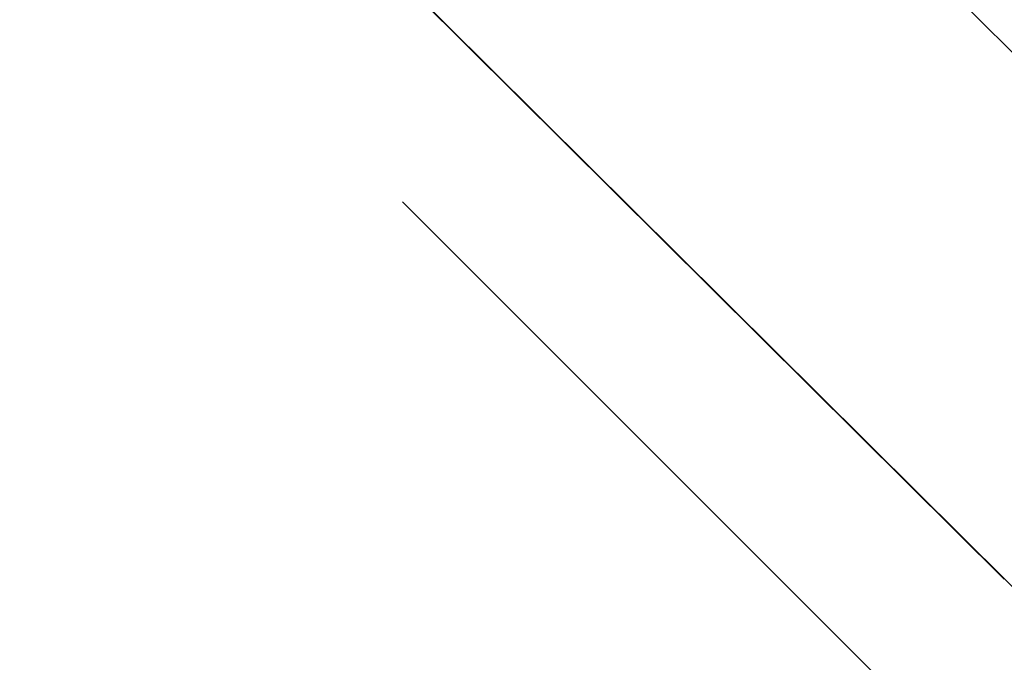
# Model space of a CAD drawing. Header units: millimetres. Extents: x -291 to 291, y -234 to 334.
# Tile 252 of 256: x -192.79 to -188.08, y 207.84 to 210.92. Entities that reach past the tile are written whole.
import ezdxf

# ---------------------------------------------------------------- set-up
doc = ezdxf.new("R2010")
doc.units = ezdxf.units.MM
doc.layers.add('Layer 01', color=7, linetype='Continuous', true_color=0x000000)

msp = doc.modelspace()

# ---------------------------------------------------------------- linework, layer by layer
at = {"layer": 'Layer 01', "color": 254, "true_color": 0xcad1ee}
for p, q in [((-201.9581663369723, 222.029190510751, 647.8826547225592), (-188.0754707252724, 208.2424201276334, 646.0745403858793)), ((-190.955604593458, 210.0483493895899, 218.6878068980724), (-171.1984682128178, 190.2903892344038, 218.6878068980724))]:
    msp.add_line(p, q, dxfattribs=at)
at = {"layer": 'Layer 01', "color": 254, "true_color": 0xcad1ee, "extrusion": (-0.7065432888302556, 0.7016612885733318, 0.09202182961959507)}
msp.add_arc((-17.23163523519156, 617.5498320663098, 338.4520677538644), 1.999999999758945, 358.468962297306, 8.044513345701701e-10, dxfattribs=at)
at = {"layer": 'Layer 01', "color": 254, "true_color": 0xcad1ee}
for points, degree in [([(-186.6661684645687, 209.4014580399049, 648.0575592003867), (-193.6075162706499, 216.2948432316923, 648.9616163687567), (-200.548864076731, 223.1882284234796, 649.8656735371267)], 2), ([(-201.9611489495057, 222.0331588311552, 647.8294428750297), (-195.0198028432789, 215.1397753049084, 646.9253865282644), (-188.0784567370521, 208.2463917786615, 646.021330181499)], 2), ([(-188.0754707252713, 208.2424201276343, 646.0745403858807), (-195.0168185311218, 215.1358053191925, 646.9785975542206), (-201.9581663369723, 222.0291905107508, 647.8826547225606)], 2), ([(-187.0224655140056, 207.1870748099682, 646.1662983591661), (-187.3661196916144, 207.5354415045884, 646.0225747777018), (-187.71812973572, 207.8885545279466, 645.9744003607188), (-188.0784567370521, 208.2463917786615, 646.021330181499)], 3)]:
    msp.add_open_spline(points, degree=degree, dxfattribs=at)
for points, knots in [([(-216.7848851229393, 208.856615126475, 5.000000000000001), (-216.7602340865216, 208.8377958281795, 5.135759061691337), (-216.735583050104, 208.818976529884, 5.27151812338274), (-216.7109320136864, 208.8001572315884, 5.407277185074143), (-200.5537821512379, 196.4653321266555, 94.38850571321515), (-176.8466645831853, 191.5521233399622, 183.0276214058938), (-160.6895147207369, 179.2172982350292, 272.0088499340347)], [-274.8509884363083, -274.8509884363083, -274.8509884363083, -274.8509884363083, -274.4332190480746, -274.4332190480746, -274.4332190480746, 0, 0, 0, 0]), ([(-184.6725537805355, 158.6236466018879, 272.6920715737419), (-199.1919815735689, 172.577268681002, 183.6082834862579), (-220.837672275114, 193.8870519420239, 96.83820878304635), (-235.3571000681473, 207.840674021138, 7.754420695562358), (-235.5067442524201, 207.9844867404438, 6.836280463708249), (-235.656388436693, 208.1282994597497, 5.91814023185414), (-235.8060326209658, 208.2721121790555, 5.000000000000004)], [0, 0, 0, 0, 274.5960197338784, 274.5960197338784, 274.5960197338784, 277.4199377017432, 277.4199377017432, 277.4199377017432, 277.4199377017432])]:
    msp.add_open_spline(points, degree=3, knots=knots, dxfattribs=at)

doc.saveas('drawing.dxf')
